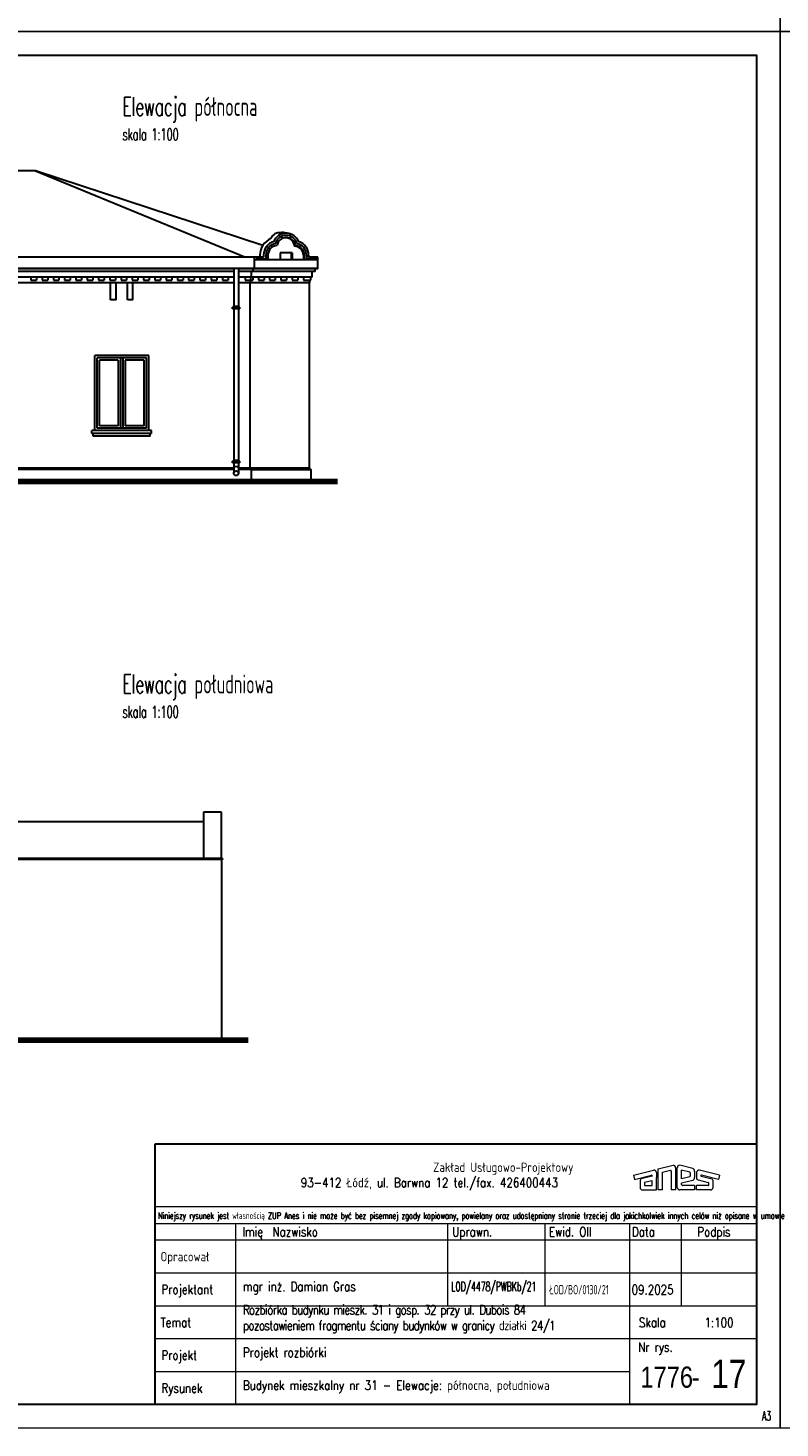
# Model space of a CAD drawing. Header units: millimetres. Extents: x 33311 to 435617, y -160714 to 185563.
# Tile 5 of 70: x 326637 to 342645, y -160714 to -130937. Entities that reach past the tile are written whole.
import ezdxf
from ezdxf.enums import TextEntityAlignment as Align

# ---------------------------------------------------------------- set-up
doc = ezdxf.new("R2010")
doc.units = ezdxf.units.MM
doc.header["$MEASUREMENT"] = 0
for name, color, linetype, lineweight in [('[ 05widok istn', 50, 'Continuous', 30), ('[ 24ramka cienka', 1, 'Continuous', 13), ('[ 25ramka gruba', 4, 'Continuous', 30), ('[050 gruba', 3, 'Continuous', 53), ('[opisy1', 7, 'Continuous', 13), ('[opisy2', 4, 'Continuous', 13), ('[opisy3', 2, 'Continuous', 30), ('[opisy4', 3, 'Continuous', 30), ('[opisy5', 6, 'Continuous', 53), ('[ramka cienka', 1, 'Continuous', 13), ('[ramka gruba', 4, 'Continuous', 30)]:
    doc.layers.add(name, color=color, linetype=linetype, lineweight=lineweight)
doc.styles.add('99.2', font='simplex.shx', dxfattribs={"width": 0.6, "height": 200})
doc.styles.add('99.4', font='simplex.shx', dxfattribs={"width": 0.6, "height": 400})
doc.styles.add('ROMANS', font='romans.shx', dxfattribs={"height": 0.2})
doc.styles.get("Standard").update_dxf_attribs({"font": 'arial.ttf'})
doc.styles.add('Style-Arial', font='arial.ttf')

# ---------------------------------------------------------------- blocks, each defined once
blk = doc.blocks.new('tabela bez spr 2021_1')
at = {"layer": '[opisy2'}
for p, q in [((127.59, -26.43), (131.79, -25.38)), ((127.59, -26.43), (127.75, -27.34)), ((127.75, -27.34), (131.42, -26.43)), ((131.47, -26.67), (129.2, -27.23)), ((132.46, -25.87), (132.46, -26.94)), ((132.83, -25.09), (136, -24.3)), ((132.83, -29.57), (132.83, -25.09)), ((133.75, -25.81), (135.44, -25.39)), ((133.75, -29.57), (133.75, -25.81)), ((135.6, -25.57), (135.6, -29.57)), ((136.52, -24.87), (136.52, -29.57)), ((136.89, -29.06), (136.89, -24.82)), ((140.18, -24.99), (137.44, -24.3)), ((137.81, -27.2), (137.81, -25.35)), ((139.54, -25.78), (137.81, -25.35)), ((139.54, -26.77), (137.81, -27.2)), ((139.66, -25.95), (139.66, -26.6)), ((140.58, -25.6), (140.58, -26.94)), ((140.96, -25.87), (140.96, -26.94)), ((145.84, -26.43), (141.63, -25.38)), ((141.96, -26.67), (144.22, -27.23)), ((145.68, -27.34), (142.01, -26.43)), ((145.84, -26.43), (145.68, -27.34)), ((128.96, -27.51), (128.96, -29.1)), ((129.4, -29.57), (132.46, -29.57)), ((129.88, -28.07), (129.88, -28.58)), ((131.46, -27.62), (129.94, -28)), ((129.96, -28.65), (131.46, -28.65)), ((131.54, -28.57), (131.54, -27.69)), ((132.46, -29.57), (132.46, -26.94)), ((133.75, -29.57), (132.83, -29.57)), ((136.52, -29.57), (135.6, -29.57)), ((140.58, -29.57), (137.41, -29.57)), ((140.18, -27.56), (137.81, -28.15)), ((137.81, -28.43), (137.81, -28.15)), ((140.58, -28.65), (138.04, -28.65)), ((140.58, -28.65), (140.58, -29.57)), ((140.96, -29.57), (140.96, -28.65)), ((143.47, -28.65), (140.96, -28.65)), ((143.98, -29.57), (140.96, -29.57)), ((141.3, -27.45), (143.48, -28)), ((143.54, -28.07), (143.54, -28.57)), ((144.47, -27.51), (144.47, -29.09))]:
    blk.add_line(p, q, dxfattribs=at)
for centre, radius, start, end in [((131.42, -26.55), 0.125, 293.4567, 88.5217), ((131.89, -25.95), 0.573, 7.5229, 99.9962), ((135.44, -25.55), 0.161, 353.6731, 90.0449), ((135.98, -24.84), 0.543, 356.9861, 87.5158), ((137.43, -24.84), 0.543, 89.6601, 183.0139), ((139.45, -25.97), 0.209, 5.6607, 65.2868), ((139.4, -26.55), 0.264, 301.3304, 347.7221), ((139.9, -25.61), 0.685, 359.5002, 65.6108), ((141.53, -25.95), 0.573, 80.0038, 172.4771), ((142.01, -26.55), 0.125, 91.4783, 246.5433), ((129.3, -27.56), 0.341, 106.0489, 172.1193), ((129.42, -29.11), 0.463, 177.9182, 272.4415), ((129.99, -28.09), 0.104, 113.2683, 168.7778), ((129.99, -28.55), 0.104, 191.2222, 254.218), ((131.47, -27.69), 0.0711, 357.5438, 94.4598), ((131.43, -28.55), 0.104, 285.782, 348.7778), ((137.43, -29.03), 0.543, 183.0139, 267.5158), ((138.05, -28.41), 0.237, 185.1133, 273.2773), ((139.9, -26.94), 0.682, 294.2445, 0.3127), ((141.5, -26.96), 0.532, 177.7189, 248.0928), ((143.44, -28.55), 0.104, 285.782, 348.7778), ((143.44, -28.09), 0.104, 11.2222, 66.7317), ((144, -29.11), 0.463, 267.5585, 2.0818), ((144.13, -27.56), 0.341, 7.8807, 73.9511)]:
    blk.add_arc(centre, radius, start, end, dxfattribs=at)
at = {"layer": '[ramka cienka'}
for p, q in [((25.85, -33.08), (153.85, -33.08)), ((25.75, -36.7), (153.75, -36.7)), ((42.85, -36.7), (42.85, -75.2)), ((88.06, -54.2), (88.06, -36.7)), ((108.78, -54.2), (108.78, -36.7)), ((126.78, -75.2), (126.78, -36.7)), ((137.75, -54.2), (137.75, -36.7)), ((25.75, -40.2), (153.75, -40.2)), ((25.75, -47.2), (153.75, -47.2)), ((25.75, -54.2), (153.75, -54.2)), ((25.75, -54.2), (153.75, -54.2)), ((25.75, -61.2), (153.75, -61.2)), ((25.75, -68.2), (126.78, -68.2))]:
    blk.add_line(p, q, dxfattribs=at)
at = {"layer": '[ramka gruba'}
blk.add_3dface([(25.75, -19.79), (153.75, -19.79), (153.75, -75.2), (25.75, -75.2)], dxfattribs=at)
at = {"layer": '[opisy1', "linetype": 'Continuous', "style": 'ROMANS', "width": 0.6}
blk.add_text('Niniejszy rysunek jest własnością ZUP Anes i nie może być bez pisemnej zgody kopiowany, powielany oraz udostępniany stronie trzeciej dla jakichkolwiek innych celów niż opisane w umowie', height=1.4, dxfattribs=at).set_placement((26.37, -35.74))
at = {"layer": '[opisy2', "linetype": 'Continuous', "style": 'ROMANS', "width": 0.8}
for s, p in [('Zakład Usługowo-Projektowy', (84.93, -25.74)), ('93-412 Łódź, ul. Barwna 12 tel./fax. 426400443', (56.75, -29.01)), ('Imię', (44.32, -39.48)), (' Nazwisko', (49.63, -39.48)), ('Uprawn.', (88.99, -39.48)), ('Ewid. OII', (109.57, -39.48)), ('Data', (127.24, -39.48)), ('Podpis', (141.15, -39.48)), ('Opracował', (26.89, -44.75)), ('Projektant', (27.1, -51.72)), ('Temat', (26.89, -58.75)), ('Skala', (128.73, -58.75)), ('Nr rys.', (128.58, -63.99)), ('Projekt', (27.1, -65.72)), ('Rysunek', (27.1, -72.72))]:
    blk.add_text(s, height=2, dxfattribs=at).set_placement(p)
at = {"layer": '[opisy4', "linetype": 'Continuous', "style": 'Style-Arial', "width": 0.8}
blk.add_text('-', height=4.5, dxfattribs=at).set_placement((139.97, -71.61))

msp = doc.modelspace()

# ---------------------------------------------------------------- linework, layer by layer
at = {"layer": '[ 05widok istn'}
for p, q in [((326797.54, -133976.3), (325467.54, -133976.3)), ((331633.5, -135563.93), (326797.54, -133976.3)), ((326797.54, -133976.3), (331263.99, -135808.21)), ((331573.69, -135768.25), (331573.69, -135808.21)), ((331653.69, -135768.25), (331653.69, -135808.21)), ((331700.74, -135768.25), (331700.74, -135855.26)), ((331745.74, -135768.25), (331745.74, -135868.49)), ((332257.54, -135718.49), (332007.54, -135718.49)), ((332007.54, -135718.49), (332007.54, -135868.49)), ((332237.54, -135718.49), (332237.54, -135868.49)), ((332257.54, -135718.49), (332257.54, -135868.49)), ((332499.02, -135769.54), (332499.02, -135868.49)), ((332519.35, -135768.25), (332519.35, -135868.49)), ((332564.35, -135768.25), (332564.35, -135855.26)), ((332611.4, -135768.25), (332611.4, -135808.21)), ((331653.69, -135808.21), (316997.54, -135808.21)), ((332807.54, -136052.32), (316997.54, -136052.32)), ((331017.54, -136058.21), (317397.54, -136058.21)), ((331017.54, -136058.21), (317397.54, -136058.21)), ((331017.54, -136052.32), (331017.54, -136861.92)), ((331117.54, -136052.32), (331117.54, -136861.91)), ((332747.54, -136058.21), (331117.54, -136058.21)), ((332807.54, -136058.21), (331117.54, -136058.21)), ((331427.54, -136118.21), (331427.54, -136058.21)), ((331457.54, -136058.21), (331457.54, -135808.21)), ((332807.54, -135868.49), (331457.54, -135868.49)), ((331506.42, -135808.21), (331506.42, -135868.49)), ((331700.74, -135855.26), (331506.42, -135855.26)), ((331745.74, -135808.21), (331700.74, -135808.21)), ((332758.67, -135855.26), (332564.35, -135855.26)), ((332807.54, -135808.21), (332611.4, -135808.21)), ((332747.54, -136118.21), (332747.54, -136058.21)), ((332758.67, -135808.21), (332758.67, -135868.49)), ((332807.54, -136058.21), (332807.54, -135808.21)), ((331017.54, -136118.21), (317397.54, -136118.21)), ((331017.54, -136238.21), (317397.54, -136238.21)), ((331017.54, -136358.21), (317397.54, -136358.21)), ((326697.35, -136238.21), (326697.35, -136298.21)), ((326697.35, -136298.21), (326817.35, -136298.21)), ((326817.35, -136238.21), (326817.35, -136298.21)), ((326937.35, -136238.21), (326937.35, -136298.21)), ((326937.35, -136298.21), (327057.35, -136298.21)), ((327057.35, -136238.21), (327057.35, -136298.21)), ((327177.35, -136238.21), (327177.35, -136298.21)), ((327177.35, -136298.21), (327297.35, -136298.21)), ((327297.35, -136238.21), (327297.35, -136298.21)), ((327417.35, -136238.21), (327417.35, -136298.21)), ((327417.35, -136298.21), (327537.35, -136298.21)), ((327537.35, -136238.21), (327537.35, -136298.21)), ((327657.35, -136238.21), (327657.35, -136298.21)), ((327657.35, -136298.21), (327777.35, -136298.21)), ((327777.35, -136238.21), (327777.35, -136298.21)), ((327897.35, -136238.21), (327897.35, -136298.21)), ((327897.35, -136298.21), (328017.35, -136298.21)), ((328017.35, -136238.21), (328017.35, -136298.21)), ((328137.35, -136238.21), (328137.35, -136298.21)), ((328137.35, -136298.21), (328257.35, -136298.21)), ((328257.35, -136238.21), (328257.35, -136298.21)), ((328377.35, -136238.21), (328377.35, -136298.21)), ((328377.35, -136298.21), (328497.35, -136298.21)), ((328392.54, -136718.21), (328392.54, -136358.21)), ((328497.35, -136238.21), (328497.35, -136298.21)), ((328512.54, -136718.21), (328512.54, -136358.21)), ((328617.35, -136238.21), (328617.35, -136298.21)), ((328617.35, -136298.21), (328737.35, -136298.21)), ((328737.35, -136238.21), (328737.35, -136298.21)), ((328752.54, -136718.21), (328752.54, -136358.21)), ((328857.35, -136238.21), (328857.35, -136298.21)), ((328857.35, -136298.21), (328977.35, -136298.21)), ((328872.54, -136718.21), (328872.54, -136358.21)), ((328977.35, -136238.21), (328977.35, -136298.21)), ((329097.35, -136238.21), (329097.35, -136298.21)), ((329097.35, -136298.21), (329217.35, -136298.21)), ((329217.35, -136238.21), (329217.35, -136298.21)), ((329337.35, -136238.21), (329337.35, -136298.21)), ((329337.35, -136298.21), (329457.35, -136298.21)), ((329457.35, -136238.21), (329457.35, -136298.21)), ((329577.35, -136238.21), (329577.35, -136298.21)), ((329577.35, -136298.21), (329697.35, -136298.21)), ((329697.35, -136238.21), (329697.35, -136298.21)), ((329817.35, -136238.21), (329817.35, -136298.21)), ((329817.35, -136298.21), (329937.35, -136298.21)), ((329937.35, -136238.21), (329937.35, -136298.21)), ((330057.35, -136238.21), (330057.35, -136298.21)), ((330057.35, -136298.21), (330177.35, -136298.21)), ((330177.35, -136238.21), (330177.35, -136298.21)), ((330297.35, -136238.21), (330297.35, -136298.21)), ((330297.35, -136298.21), (330417.35, -136298.21)), ((330417.35, -136238.21), (330417.35, -136298.21)), ((330537.35, -136238.21), (330537.35, -136298.21)), ((330537.35, -136298.21), (330657.35, -136298.21)), ((330657.35, -136238.21), (330657.35, -136298.21)), ((330777.35, -136238.21), (330777.35, -136298.21)), ((330777.35, -136298.21), (330897.35, -136298.21)), ((330897.35, -136238.21), (330897.35, -136298.21)), ((332747.54, -136118.21), (331117.54, -136118.21)), ((332687.54, -136238.21), (331117.54, -136238.21)), ((332637.54, -136358.21), (331117.54, -136358.21)), ((331257.35, -136238.21), (331257.35, -136298.21)), ((331257.35, -136298.21), (331421.65, -136298.21)), ((331367.54, -140300.21), (331367.54, -136358.21)), ((331372.54, -136358.21), (331372.54, -136298.21)), ((331382.54, -136298.21), (331382.54, -136238.21)), ((331397.54, -136238.21), (331397.54, -136118.21)), ((331421.65, -136238.21), (331421.65, -136298.21)), ((331541.65, -136238.21), (331541.65, -136298.21)), ((331541.65, -136298.21), (331661.65, -136298.21)), ((331661.65, -136238.21), (331661.65, -136298.21)), ((331781.65, -136238.21), (331781.65, -136298.21)), ((331781.65, -136298.21), (331901.65, -136298.21)), ((331901.65, -136238.21), (331901.65, -136298.21)), ((332021.65, -136238.21), (332021.65, -136298.21)), ((332021.65, -136298.21), (332141.65, -136298.21)), ((332141.65, -136238.21), (332141.65, -136298.21)), ((332261.65, -136238.21), (332261.65, -136298.21)), ((332261.65, -136298.21), (332381.65, -136298.21)), ((332381.65, -136238.21), (332381.65, -136298.21)), ((332501.65, -136238.21), (332501.65, -136298.21)), ((332501.65, -136298.21), (332657.54, -136298.21)), ((332627.54, -140300.21), (332627.54, -136358.21)), ((332637.54, -136358.21), (332637.54, -136298.21)), ((332657.54, -136298.21), (332657.54, -136238.21)), ((332687.54, -136238.21), (332687.54, -136118.21)), ((328512.54, -136718.21), (328392.54, -136718.21)), ((328872.54, -136718.21), (328752.54, -136718.21)), ((330989.62, -136911.91), (330989.62, -136871.91)), ((331014.29, -136871.91), (330989.62, -136871.91)), ((331145.66, -136911.91), (330989.62, -136911.91)), ((331014.29, -136870.62), (331014.29, -136911.91)), ((331017.54, -136911.91), (331017.54, -140406.15)), ((331117.64, -136861.91), (331017.64, -136861.91)), ((331117.64, -136871.91), (331017.64, -136871.91)), ((331117.54, -136911.91), (331117.54, -140406.15)), ((331121, -136870.62), (331121, -136911.91)), ((331121, -136871.91), (331145.66, -136871.91)), ((331145.66, -136911.91), (331145.66, -136871.91)), ((328057.54, -139500.21), (328057.54, -137900.21)), ((329207.54, -137900.21), (328057.54, -137900.21)), ((328107.54, -139450.21), (328107.54, -137950.21)), ((329157.54, -137950.21), (328107.54, -137950.21)), ((328157.54, -139400.21), (328157.54, -138000.21)), ((328557.54, -138000.21), (328157.54, -138000.21)), ((328557.54, -138000.21), (328557.54, -139400.21)), ((328607.54, -137950.21), (328607.54, -139450.21)), ((328657.54, -137950.21), (328657.54, -139450.21)), ((329107.54, -138000.21), (328707.54, -138000.21)), ((328707.54, -138000.21), (328707.54, -139400.21)), ((329107.54, -139400.21), (329107.54, -138000.21)), ((329157.54, -139450.21), (329157.54, -137950.21)), ((329207.54, -139500.21), (329207.54, -137900.21)), ((327997.54, -139560.21), (327997.54, -139500.21)), ((329267.54, -139500.21), (327997.54, -139500.21)), ((329267.54, -139560.21), (327997.54, -139560.21)), ((328027.54, -139620.21), (328027.54, -139560.21)), ((329237.54, -139620.21), (328027.54, -139620.21)), ((329207.54, -139500.21), (328057.54, -139500.21)), ((329157.54, -139450.21), (328107.54, -139450.21)), ((328557.54, -139400.21), (328157.54, -139400.21)), ((329107.54, -139400.21), (328707.54, -139400.21)), ((329237.54, -139620.21), (329237.54, -139560.21)), ((329267.54, -139560.21), (329267.54, -139500.21)), ((330989.62, -140188.62), (330989.62, -140148.62)), ((331014.29, -140148.62), (330989.62, -140148.62)), ((331145.66, -140188.62), (330989.62, -140188.62)), ((331014.29, -140147.33), (331014.29, -140188.62)), ((331117.64, -140138.62), (331017.64, -140138.62)), ((331117.64, -140148.62), (331017.64, -140148.62)), ((331121, -140147.33), (331121, -140188.62)), ((331121, -140148.62), (331145.66, -140148.62)), ((331145.66, -140188.62), (331145.66, -140148.62)), ((331017.54, -140300.21), (317397.54, -140300.21)), ((331017.54, -140329.66), (317397.54, -140329.66)), ((332627.54, -140300.21), (331117.54, -140300.21)), ((331397.54, -140329.66), (331117.54, -140329.66)), ((331367.54, -140300.21), (331397.54, -140329.66)), ((331397.54, -140550.21), (331397.54, -140329.66)), ((331397.54, -140329.66), (332657.54, -140329.66)), ((332627.54, -140300.21), (332657.54, -140329.66)), ((332657.54, -140329.66), (332657.54, -140550.21)), ((333228.59, -140550.21), (307279.9, -140550.21)), ((307279.9, -140583.66), (333228.59, -140583.66)), ((307279.9, -140617.11), (333228.59, -140617.11)), ((330754.73, -147619.01), (330374.73, -147619.01)), ((330374.73, -147619.01), (330374.73, -148599.01)), ((330754.73, -148599.01), (330754.73, -147619.01)), ((330374.73, -147819.01), (324454.73, -147819.01)), ((330774.73, -148599.01), (320224.73, -148599.01)), ((330774.73, -148619.01), (324134.73, -148619.01)), ((330754.73, -148619.01), (330754.73, -152431.01)), ((330774.73, -148599.01), (330774.73, -148619.01)), ((331325.77, -152431.01), (308223.69, -152431.01)), ((308223.69, -152464.46), (331325.77, -152464.46)), ((308223.69, -152497.91), (331325.77, -152497.91))]:
    msp.add_line(p, q, dxfattribs=at)
for centre, radius in [((331001.87, -136890.7), 9.31), ((331067.64, -136891.27), 9.31), ((331133.42, -136890.7), 9.31), ((331001.87, -140167.4), 9.31), ((331067.64, -140167.97), 9.31), ((331133.42, -140167.4), 9.31), ((331067.54, -140406.15), 50)]:
    msp.add_circle(centre, radius, dxfattribs=at)
for centre, radius, start, end in [((331952.59, -135768.25), 378.9, 112.28479, 180), ((331952.59, -135768.25), 298.9, 106.551344, 180), ((332132.54, -135586.69), 365.12, 136.152688, 152.422116), ((332132.54, -135586.69), 285.12, 21.597687, 158.402313), ((331941.34, -135403.03), 100, 105.315561, 136.152688), ((332132.54, -135586.69), 238.08, 15.966246, 164.033754), ((332053.21, -135811.52), 523.53, 70.225102, 105.315561), ((332132.54, -135586.69), 193.08, 7.43009, 172.56991), ((332118.61, -135589.13), 190.63, 3.317361, 107.785729), ((332312.5, -135768.25), 298.9, 0, 73.448656), ((331952.59, -135768.25), 251.85, 101.203894, 180), ((331952.59, -135768.25), 206.85, 93.186359, 180), ((332307.57, -135769.54), 191.45, 0, 89.59614), ((332312.5, -135768.25), 206.85, 0, 86.813641), ((332312.5, -135768.25), 251.85, 0, 78.796106), ((331017.64, -136866.91), 5, 90, 270), ((331117.64, -136866.91), 5, 270, 90), ((331017.64, -140143.62), 5, 90, 270), ((331117.64, -140143.62), 5, 270, 90)]:
    msp.add_arc(centre, radius, start, end, dxfattribs=at)
msp.add_ellipse((331063.93, -140392.38), major_axis=(-9.03, -125.69), ratio=0.72107398, start_param=2.61145249, end_param=3.77521392, dxfattribs=at)
at = {"layer": '[ 24ramka cienka', "ltscale": 2}
for points in [[(342644.54, -131013.79), (300644.54, -131013.79), (300644.54, -101313.79), (342644.54, -101313.79)], [(384644.54, -131013.79), (342644.54, -131013.79), (342644.54, -101313.79), (384644.54, -101313.79)], [(342644.54, -160713.79), (300644.54, -160713.79), (300644.54, -131013.79), (342644.54, -131013.79)], [(384644.54, -160713.79), (342644.54, -160713.79), (342644.54, -131013.79), (384644.54, -131013.79)]]:
    msp.add_3dface(points, dxfattribs=at)
at = {"layer": '[ 25ramka gruba', "ltscale": 2}
for p, q in [((329344.54, -154672.83), (342144.54, -154672.83)), ((329344.54, -160213.79), (329344.54, -154672.83)), ((329344.54, -154672.83), (342144.54, -154672.83))]:
    msp.add_line(p, q, dxfattribs=at)
at = {"layer": '[ 25ramka gruba'}
for p, q in [((329344.54, -154672.83), (342144.54, -154672.83)), ((329344.54, -160213.79), (329344.54, -154672.83))]:
    msp.add_line(p, q, dxfattribs=at)
at = {"layer": '[ 25ramka gruba', "ltscale": 2}
for points in [[(303144.54, -131513.79), (342144.54, -131513.79), (342144.54, -160213.79), (303144.54, -160213.79)], [(342144.54, -160213.79), (303144.54, -160213.79), (303144.54, -131513.79), (342144.54, -131513.79)]]:
    msp.add_3dface(points, dxfattribs=at)

# ---------------------------------------------------------------- block references
at = {"layer": '[ramka gruba', "ltscale": 100, "xscale": 100, "yscale": 100, "zscale": 100}
msp.add_blockref('tabela bez spr 2021_1', (326769.22, -152693.36), dxfattribs=at)

# ---------------------------------------------------------------- texts
at = {"layer": '[050 gruba', "linetype": 'Continuous', "char_height": 400, "attachment_point": 1, "style": '99.4'}
for s, insert in [('\\H1x;\\W0.6;Elewacja północna\\P\\H0.625x;skala 1:100', (328648.31, -132408.37, 76444.15)), ('\\H1x;\\W0.6;Elewacja południowa\\P\\H0.625x;skala 1:100', (328648.31, -144690.8, 76444.15))]:
    msp.add_mtext(s, dxfattribs=dict(at, insert=insert))
at = {"layer": '[opisy2', "linetype": 'Continuous', "style": '99.2', "width": 0.6}
msp.add_text('A3', height=200, dxfattribs=at).set_placement((342258.28, -160357.43), align=Align.TOP_LEFT)
at = {"layer": '[opisy2', "linetype": 'Continuous', "char_height": 200, "attachment_point": 7, "style": 'ROMANS'}
for s, insert in [('\\H1x;\\W0.6;LOD/4478/PWBKb/21', (335646.99, -157871.6)), ('\\H1x;\\W0.6;ŁOD/BO/0130/21', (337736.51, -157871.6)), ('\\H1x;\\W0.8;09.2025', (339486.61, -157871.6))]:
    msp.add_mtext(s, dxfattribs=dict(at, insert=insert))
at = {"layer": '[opisy3', "linetype": 'Continuous', "char_height": 200, "attachment_point": 7, "style": 'ROMANS'}
for s, insert in [('\\H1x;\\W0.8;mgr inż. Damian Gras', (331212.07, -157871.6)), ('\\H1x;\\W0.8;1:100', (341037.73, -158571.6)), ('\\H1x;\\W0.8;Projekt rozbiórki', (331212.07, -159271.6)), ('\\H1x;\\W0.8;Budynek mieszkalny nr 31 - Elewacje: północna, południowa', (331212.07, -159971.6))]:
    msp.add_mtext(s, dxfattribs=dict(at, insert=insert))
at = {"layer": '[opisy3', "linetype": 'Continuous', "insert": (331212.07, -158699.66), "char_height": 200, "width": 8200, "attachment_point": 7, "style": 'ROMANS'}
msp.add_mtext('\\H1x;\\W0.8;\\T0.900;Rozbiórka budynku mieszk. 31 i gosp. 32 przy ul. Dubois 84 pozostawieniem fragmentu ściany budynków w granicy działki 24/1', dxfattribs=at)
at = {"layer": '[opisy4', "linetype": 'Continuous', "insert": (340792.32, -159862.99), "char_height": 450, "attachment_point": 9}
msp.add_mtext('\\H1x;\\W0.8;1776', dxfattribs=at)
at = {"layer": '[opisy5', "linetype": 'Continuous', "insert": (341182.7, -159862.99), "char_height": 600, "attachment_point": 7}
msp.add_mtext('\\H1x;\\W0.8;17', dxfattribs=at)

doc.saveas('drawing.dxf')
